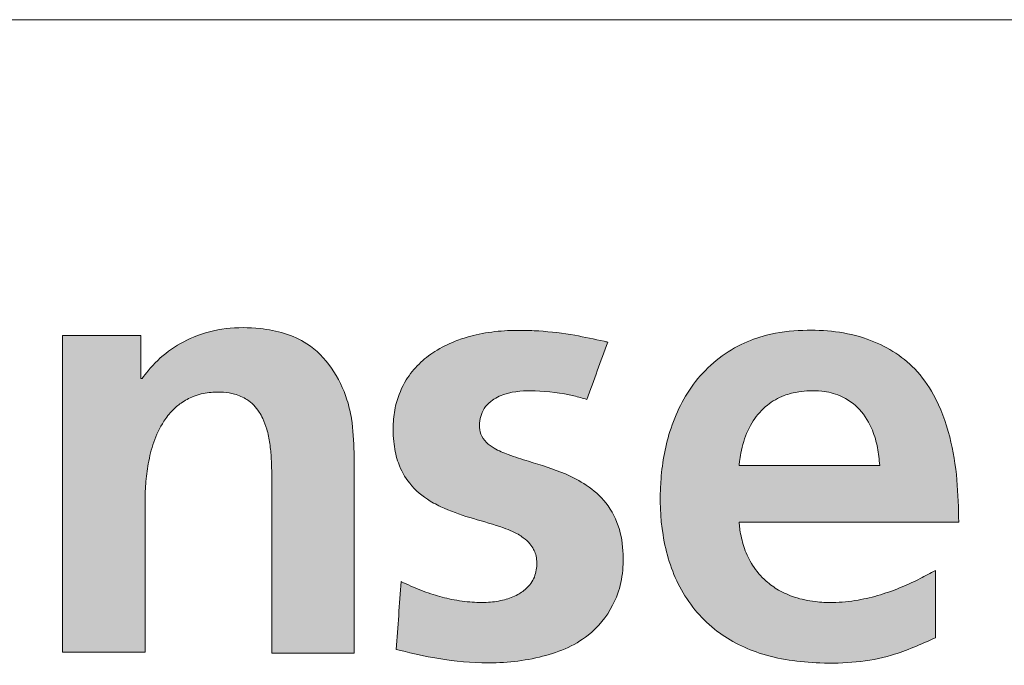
# Model space of a CAD drawing. Header units: millimetres. Extents: x 0 to 594, y 0 to 424.
# Tile 6 of 14: x 408 to 429, y 15 to 28. Entities that reach past the tile are written whole.
import ezdxf

# ---------------------------------------------------------------- set-up
doc = ezdxf.new("R2010")
doc.units = ezdxf.units.MM
doc.header["$LTSCALE"] = 0.25

# ---------------------------------------------------------------- blocks, each defined once
blk = doc.blocks.new('LOGO_sombreado')
at = {"linetype": 'Continuous'}
h = blk.add_hatch(color=7, dxfattribs=at)
edge = h.paths.add_edge_path(flags=0)
edge.add_line((6.332, 7.108), (8.019, 7.108))
edge.add_line((8.019, 7.108), (8.019, 10.269))
edge.add_spline(control_points=[(8.019, 10.269), (8.019, 10.295), (8.02, 10.385), (8.031, 10.613), (8.076, 10.964), (8.182, 11.4), (8.354, 11.77), (8.558, 12.031), (8.76, 12.206), (9.011, 12.341), (9.31, 12.411), (9.596, 12.416), (9.859, 12.375), (10.128, 12.261), (10.314, 12.067), (10.432, 11.851), (10.51, 11.636), (10.565, 11.361), (10.591, 11.074), (10.599, 10.796), (10.599, 10.621), (10.599, 10.529)], knot_values=[0, 0, 0, 0, 0.014108, 0.050137, 0.12665, 0.210017, 0.297932, 0.350316, 0.392835, 0.445136, 0.506872, 0.560743, 0.603219, 0.653697, 0.720022, 0.747327, 0.789984, 0.846083, 0.902618, 0.949361, 1, 1, 1, 1], weights=[1, 1, 1, 1, 1, 1, 1, 1, 1, 1, 1, 1, 1, 1, 1, 1, 1, 1, 1, 1, 1, 1], degree=3, periodic=0)
edge.add_line((10.599, 10.529), (10.599, 7.09))
edge.add_line((10.599, 7.09), (12.28, 7.09))
edge.add_line((12.28, 7.09), (12.28, 11.178))
edge.add_spline(control_points=[(12.28, 11.178), (12.27, 11.411), (12.255, 11.775), (12.069, 12.584), (11.505, 13.452), (10.243, 13.792), (9.032, 13.667), (8.263, 13.102), (7.995, 12.74), (7.955, 12.686)], knot_values=[4, 4, 4, 4, 4.111727, 4.175295, 4.401008, 4.562165, 4.782362, 4.967907, 5, 5, 5, 5], weights=[1, 1, 1, 1, 1, 1, 1, 1, 1, 1], degree=3, periodic=0)
edge.add_line((7.955, 12.686), (7.933, 12.686))
edge.add_line((7.933, 12.686), (7.933, 13.567))
edge.add_line((7.933, 13.567), (6.332, 13.567))
edge.add_line((6.332, 13.567), (6.332, 7.108))
h = blk.add_hatch(color=7, dxfattribs=at)
edge = h.paths.add_edge_path(flags=0)
edge.add_spline(control_points=[(13.137, 7.167), (13.385, 7.107), (13.958, 6.969), (14.94, 6.856), (16.033, 6.948), (17.017, 7.329), (17.536, 7.963), (17.739, 8.529), (17.783, 9.059), (17.719, 9.627), (17.455, 10.158), (17.039, 10.522), (16.498, 10.799), (15.95, 10.966), (15.459, 11.117), (15.166, 11.241), (14.968, 11.379), (14.851, 11.544), (14.827, 11.735), (14.852, 11.914), (14.927, 12.086), (15.088, 12.259), (15.44, 12.427), (16.031, 12.453), (16.593, 12.386), (16.937, 12.287), (17.024, 12.262)], knot_values=[2, 2, 2, 2, 2.059912, 2.138972, 2.231529, 2.317091, 2.37896, 2.41776, 2.457291, 2.503214, 2.550983, 2.593172, 2.631209, 2.693415, 2.727668, 2.75244, 2.768008, 2.784005, 2.798244, 2.812447, 2.826168, 2.841745, 2.867174, 2.915736, 2.97856, 3, 3, 3, 3], weights=[1, 1, 1, 1, 1, 1, 1, 1, 1, 1, 1, 1, 1, 1, 1, 1, 1, 1, 1, 1, 1, 1, 1, 1, 1, 1, 1], degree=3, periodic=0)
edge.add_line((17.024, 12.262), (17.451, 13.431))
edge.add_spline(control_points=[(17.451, 13.431), (17.426, 13.436), (17.204, 13.484), (16.739, 13.586), (16.166, 13.656), (15.619, 13.675), (15.148, 13.656), (14.702, 13.572), (14.29, 13.437), (13.932, 13.26), (13.59, 12.994), (13.304, 12.64), (13.133, 12.232), (13.063, 11.783), (13.077, 11.372), (13.17, 10.934), (13.403, 10.512), (13.758, 10.218), (14.206, 9.991), (14.715, 9.826), (15.188, 9.699), (15.527, 9.565), (15.713, 9.465), (15.858, 9.337), (15.94, 9.215), (15.988, 9.093), (16.007, 8.963), (16.003, 8.82), (15.973, 8.677), (15.908, 8.54), (15.794, 8.4), (15.605, 8.267), (15.333, 8.167), (15.001, 8.115), (14.621, 8.128), (14.227, 8.187), (13.825, 8.298), (13.5, 8.424), (13.304, 8.519), (13.238, 8.551)], knot_values=[0, 0, 0, 0, 0.005653, 0.051977, 0.108664, 0.137127, 0.176746, 0.216073, 0.24029, 0.2755, 0.306859, 0.338493, 0.378336, 0.406147, 0.441816, 0.471537, 0.507617, 0.549768, 0.574349, 0.622211, 0.671374, 0.68606, 0.705384, 0.71922, 0.729875, 0.738587, 0.749066, 0.759494, 0.771085, 0.782308, 0.793676, 0.811965, 0.834198, 0.859455, 0.888117, 0.920718, 0.950113, 0.983265, 1, 1, 1, 1], weights=[1, 1, 1, 1, 1, 1, 1, 1, 1, 1, 1, 1, 1, 1, 1, 1, 1, 1, 1, 1, 1, 1, 1, 1, 1, 1, 1, 1, 1, 1, 1, 1, 1, 1, 1, 1, 1, 1, 1, 1], degree=3, periodic=0)
edge.add_line((13.238, 8.551), (13.137, 7.167))
h = blk.add_hatch(color=7, dxfattribs=at)
edge = h.paths.add_edge_path(flags=0)
edge.add_spline(control_points=[(24.607, 9.759), (24.601, 10.047), (24.588, 10.631), (24.448, 11.515), (24.168, 12.294), (23.638, 13.041), (22.71, 13.598), (21.62, 13.711), (20.745, 13.609), (19.957, 13.326), (19.182, 12.69), (18.677, 11.652), (18.495, 10.569), (18.533, 9.483), (18.852, 8.409), (19.558, 7.539), (20.591, 7.007), (21.846, 6.843), (23.097, 6.936), (23.839, 7.273), (24.132, 7.406)], knot_values=[2, 2, 2, 2, 2.046636, 2.094673, 2.144469, 2.179489, 2.241297, 2.312824, 2.353394, 2.38323, 2.447727, 2.509726, 2.566319, 2.624545, 2.684606, 2.744772, 2.800798, 2.868547, 2.948019, 3, 3, 3, 3], weights=[1, 1, 1, 1, 1, 1, 1, 1, 1, 1, 1, 1, 1, 1, 1, 1, 1, 1, 1, 1, 1], degree=3, periodic=0)
edge.add_line((24.132, 7.406), (24.132, 8.777))
edge.add_spline(control_points=[(24.132, 8.777), (24.028, 8.721), (23.807, 8.6), (23.435, 8.427), (23.014, 8.273), (22.54, 8.159), (22.092, 8.115), (21.656, 8.132), (21.279, 8.212), (20.941, 8.36), (20.642, 8.573), (20.397, 8.859), (20.229, 9.21), (20.161, 9.494), (20.136, 9.675), (20.131, 9.74), (20.129, 9.759)], knot_values=[0, 0, 0, 0, 0.070474, 0.150335, 0.244816, 0.33762, 0.440531, 0.512328, 0.597394, 0.66882, 0.731042, 0.815182, 0.890714, 0.961299, 0.988276, 1, 1, 1, 1], weights=[1, 1, 1, 1, 1, 1, 1, 1, 1, 1, 1, 1, 1, 1, 1, 1, 1], degree=3, periodic=0)
edge.add_line((20.129, 9.759), (24.607, 9.759))
edge = h.paths.add_edge_path(flags=0)
edge.add_spline(control_points=[(20.129, 10.916), (20.132, 10.942), (20.14, 11.026), (20.165, 11.19), (20.235, 11.477), (20.391, 11.829), (20.681, 12.156), (21.016, 12.344), (21.316, 12.42), (21.575, 12.442), (21.859, 12.434), (22.229, 12.348), (22.615, 12.076), (22.846, 11.677), (22.962, 11.282), (22.985, 11.037), (22.997, 10.916)], knot_values=[0, 0, 0, 0, 0.017075, 0.053986, 0.106701, 0.206715, 0.298238, 0.38232, 0.449502, 0.495974, 0.549057, 0.631866, 0.736734, 0.842394, 0.921775, 1, 1, 1, 1], weights=[1, 1, 1, 1, 1, 1, 1, 1, 1, 1, 1, 1, 1, 1, 1, 1, 1], degree=3, periodic=0)
edge.add_line((22.997, 10.916), (20.129, 10.916))
at = {"color": 7, "linetype": 'Continuous', "lineweight": 18}
blk.add_line((0, 20), (72.5, 20), dxfattribs=at)
at = {"color": 8, "linetype": 'Continuous', "lineweight": 0}
for points, knots in [([(12.28, 11.178), (12.27, 11.411), (12.255, 11.775), (12.069, 12.584), (11.505, 13.452), (10.243, 13.792), (9.032, 13.667), (8.263, 13.102), (7.995, 12.74), (7.955, 12.686)], [4, 4, 4, 4, 4.111727, 4.175295, 4.401008, 4.562165, 4.782362, 4.967907, 5, 5, 5, 5]), ([(17.451, 13.431), (17.426, 13.436), (17.204, 13.484), (16.739, 13.586), (16.166, 13.656), (15.619, 13.675), (15.148, 13.656), (14.702, 13.572), (14.29, 13.437), (13.932, 13.26), (13.59, 12.994), (13.304, 12.64), (13.133, 12.232), (13.063, 11.783), (13.077, 11.372), (13.17, 10.934), (13.403, 10.512), (13.758, 10.218), (14.206, 9.991), (14.715, 9.826), (15.188, 9.699), (15.527, 9.565), (15.713, 9.465), (15.858, 9.337), (15.94, 9.215), (15.988, 9.093), (16.007, 8.963), (16.003, 8.82), (15.973, 8.677), (15.908, 8.54), (15.794, 8.4), (15.605, 8.267), (15.333, 8.167), (15.001, 8.115), (14.621, 8.128), (14.227, 8.187), (13.825, 8.298), (13.5, 8.424), (13.304, 8.519), (13.238, 8.551)], [0, 0, 0, 0, 0.005653, 0.051977, 0.108664, 0.137127, 0.176746, 0.216073, 0.24029, 0.2755, 0.306859, 0.338493, 0.378336, 0.406147, 0.441816, 0.471537, 0.507617, 0.549768, 0.574349, 0.622211, 0.671374, 0.68606, 0.705384, 0.71922, 0.729875, 0.738587, 0.749066, 0.759494, 0.771085, 0.782308, 0.793676, 0.811965, 0.834198, 0.859455, 0.888117, 0.920718, 0.950113, 0.983265, 1, 1, 1, 1]), ([(24.607, 9.759), (24.601, 10.047), (24.588, 10.631), (24.448, 11.515), (24.168, 12.294), (23.638, 13.041), (22.71, 13.598), (21.62, 13.711), (20.745, 13.609), (19.957, 13.326), (19.182, 12.69), (18.677, 11.652), (18.495, 10.569), (18.533, 9.483), (18.852, 8.409), (19.558, 7.539), (20.591, 7.007), (21.846, 6.843), (23.097, 6.936), (23.839, 7.273), (24.132, 7.406)], [2, 2, 2, 2, 2.046636, 2.094673, 2.144469, 2.179489, 2.241297, 2.312824, 2.353394, 2.38323, 2.447727, 2.509726, 2.566319, 2.624545, 2.684606, 2.744772, 2.800798, 2.868547, 2.948019, 3, 3, 3, 3]), ([(8.019, 10.269), (8.019, 10.295), (8.02, 10.385), (8.031, 10.613), (8.076, 10.964), (8.182, 11.4), (8.354, 11.77), (8.558, 12.031), (8.76, 12.206), (9.011, 12.341), (9.31, 12.411), (9.596, 12.416), (9.859, 12.375), (10.128, 12.261), (10.314, 12.067), (10.432, 11.851), (10.51, 11.636), (10.565, 11.361), (10.591, 11.074), (10.599, 10.796), (10.599, 10.621), (10.599, 10.529)], [0, 0, 0, 0, 0.014108, 0.050137, 0.12665, 0.210017, 0.297932, 0.350316, 0.392835, 0.445136, 0.506872, 0.560743, 0.603219, 0.653697, 0.720022, 0.747327, 0.789984, 0.846083, 0.902618, 0.949361, 1, 1, 1, 1]), ([(13.137, 7.167), (13.385, 7.107), (13.958, 6.969), (14.94, 6.856), (16.033, 6.948), (17.017, 7.329), (17.536, 7.963), (17.739, 8.529), (17.783, 9.059), (17.719, 9.627), (17.455, 10.158), (17.039, 10.522), (16.498, 10.799), (15.95, 10.966), (15.459, 11.117), (15.166, 11.241), (14.968, 11.379), (14.851, 11.544), (14.827, 11.735), (14.852, 11.914), (14.927, 12.086), (15.088, 12.259), (15.44, 12.427), (16.031, 12.453), (16.593, 12.386), (16.937, 12.287), (17.024, 12.262)], [2, 2, 2, 2, 2.059912, 2.138972, 2.231529, 2.317091, 2.37896, 2.41776, 2.457291, 2.503214, 2.550983, 2.593172, 2.631209, 2.693415, 2.727668, 2.75244, 2.768008, 2.784005, 2.798244, 2.812447, 2.826168, 2.841745, 2.867174, 2.915736, 2.97856, 3, 3, 3, 3]), ([(20.129, 10.916), (20.132, 10.942), (20.14, 11.026), (20.165, 11.19), (20.235, 11.477), (20.391, 11.829), (20.681, 12.156), (21.016, 12.344), (21.316, 12.42), (21.575, 12.442), (21.859, 12.434), (22.229, 12.348), (22.615, 12.076), (22.846, 11.677), (22.962, 11.282), (22.985, 11.037), (22.997, 10.916)], [0, 0, 0, 0, 0.017075, 0.053986, 0.106701, 0.206715, 0.298238, 0.38232, 0.449502, 0.495974, 0.549057, 0.631866, 0.736734, 0.842394, 0.921775, 1, 1, 1, 1]), ([(24.132, 8.777), (24.028, 8.721), (23.807, 8.6), (23.435, 8.427), (23.014, 8.273), (22.54, 8.159), (22.092, 8.115), (21.656, 8.132), (21.279, 8.212), (20.941, 8.36), (20.642, 8.573), (20.397, 8.859), (20.229, 9.21), (20.161, 9.494), (20.136, 9.675), (20.131, 9.74), (20.129, 9.759)], [0, 0, 0, 0, 0.070474, 0.150335, 0.244816, 0.33762, 0.440531, 0.512328, 0.597394, 0.66882, 0.731042, 0.815182, 0.890714, 0.961299, 0.988276, 1, 1, 1, 1])]:
    blk.add_open_spline(points, degree=3, knots=knots, dxfattribs=at)
for points in [[(7.933, 13.567), (7.399, 13.567), (6.865, 13.567), (6.332, 13.567)], [(6.332, 13.567), (6.332, 11.414), (6.332, 9.261), (6.332, 7.108)], [(7.933, 12.686), (7.933, 12.98), (7.933, 13.273), (7.933, 13.567)], [(17.024, 12.262), (17.167, 12.652), (17.309, 13.041), (17.451, 13.431)], [(7.955, 12.686), (7.948, 12.686), (7.94, 12.686), (7.933, 12.686)], [(12.28, 7.09), (12.28, 8.453), (12.28, 9.815), (12.28, 11.178)], [(22.997, 10.916), (22.041, 10.916), (21.085, 10.916), (20.129, 10.916)], [(10.599, 10.529), (10.599, 9.383), (10.599, 8.236), (10.599, 7.09)], [(8.019, 7.108), (8.019, 8.161), (8.019, 9.215), (8.019, 10.269)], [(20.129, 9.759), (21.622, 9.759), (23.115, 9.759), (24.607, 9.759)], [(24.132, 7.406), (24.132, 7.863), (24.132, 8.32), (24.132, 8.777)], [(13.238, 8.551), (13.204, 8.09), (13.171, 7.628), (13.137, 7.167)], [(6.332, 7.108), (6.894, 7.108), (7.457, 7.108), (8.019, 7.108)], [(10.599, 7.09), (11.16, 7.09), (11.72, 7.09), (12.28, 7.09)]]:
    blk.add_open_spline(points, degree=3, dxfattribs=at)
blk = doc.blocks.new('A$C05b564d1')
at = {"color": 7, "linetype": 'Continuous', "xscale": 1.034843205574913, "yscale": 1.034843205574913, "zscale": 1.034843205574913}
blk.add_blockref('LOGO_sombreado', (402.564, 7.552), dxfattribs=at)

msp = doc.modelspace()

# ---------------------------------------------------------------- block references
msp.add_blockref('A$C05b564d1', (0, 0))

doc.saveas('drawing.dxf')
